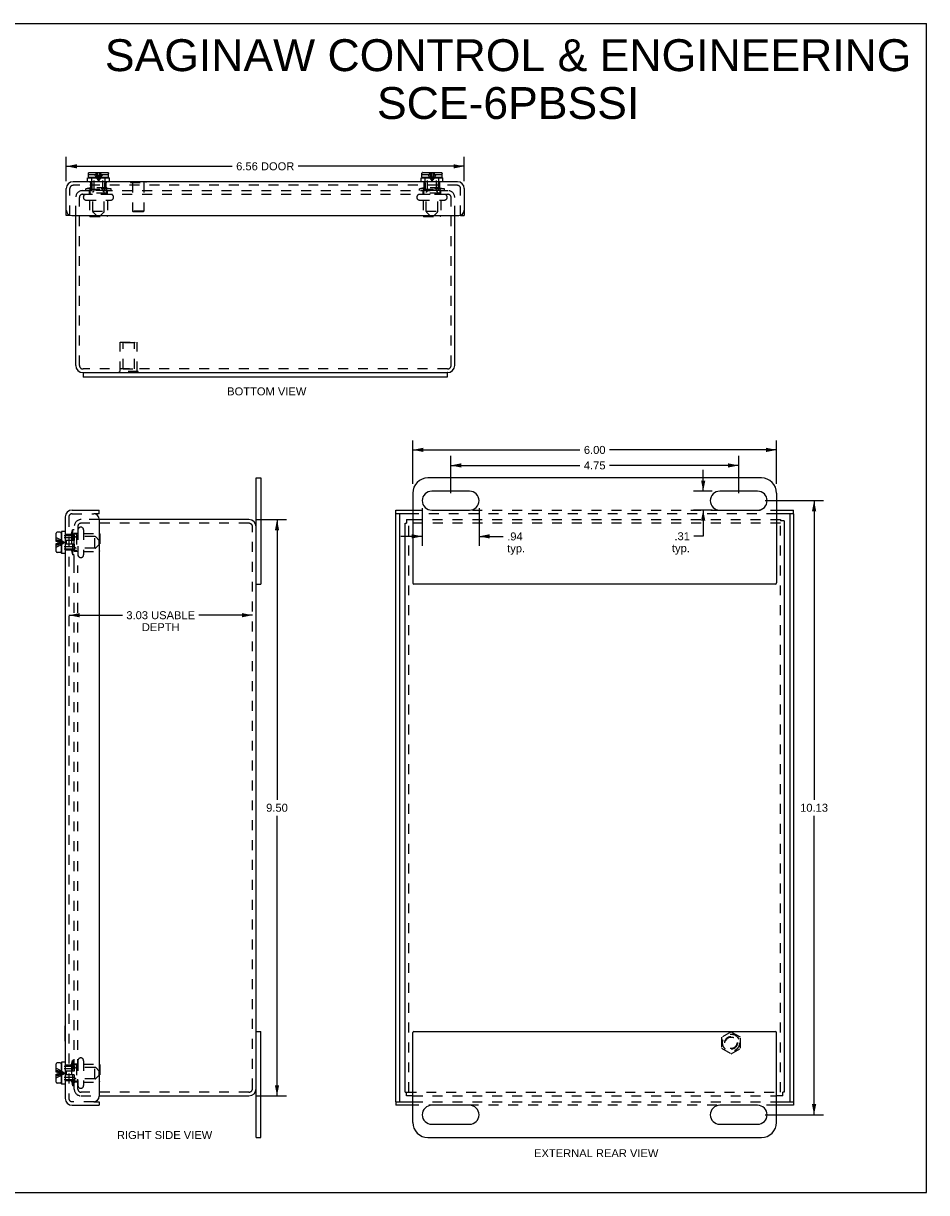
# Model space of a CAD drawing. Header units: inches. Extents: x 0 to 29.8, y 0 to 19.3.
# Tile 3 of 3: x 14.9 to 29.8, y 0 to 19.3. Entities that reach past the tile are written whole.
import ezdxf

# ---------------------------------------------------------------- set-up
doc = ezdxf.new("R2010")
doc.units = ezdxf.units.IN
doc.header["$LTSCALE"] = 1.638496
doc.header["$MEASUREMENT"] = 0
doc.linetypes.add('HIDDEN', pattern=[0.2, 0.1, -0.1])
doc.layers.get('0').update_dxf_attribs({"linetype": 'CONTINUOUS'})
for name, color, linetype in [('DEFAULT_2', 8, 'HIDDEN'), ('DIMENSIONS', 7, 'CONTINUOUS'), ('DOOR_ASSEMBLY', 7, 'CONTINUOUS')]:
    doc.layers.add(name, color=color, linetype=linetype)
doc.styles.get("Standard").update_dxf_attribs({"font": 'arial.ttf'})
doc.dimstyles.new('DIMSTYLE_2', dxfattribs={"dimtxt": 0.13143, "dimasz": 0.17524, "dimexe": 0.09, "dimexo": 0.07, "dimgap": 0.0375, "dimtad": 0, "dimtih": 1, "dimtoh": 1, "dimzin": 4, "dimdsep": 46, "dimtxsty": 'Standard', "dimblk": '_FILLED', "dimblk1": '_FILLED', "dimblk2": '_FILLED', "dimcen": 0.09, "dimazin": 1, "dimtfac": 1, "dimtdec": 3, "dimtofl": 0, "dimtmove": 0, "dimatfit": 3, "dimldrblk": '_FILLED', "dimfxl": 0, "dimtolj": 1, "dimtzin": 4, "dimarcsym": 0})

# ---------------------------------------------------------------- blocks, each defined once
blk = doc.blocks.new('_FILLED')
at = {"color": 0, "linetype": 'ByBlock'}
blk.add_solid([(0, 0), (-1, 0.2), (-1, -0.2)], dxfattribs=at)
blk = doc.blocks.new('*D3')
at = {"layer": 'DIMENSIONS', "color": 2, "linetype": 'Continuous'}
for p, q in [((15.603, 16.677), (15.603, 17.078)), ((22.165, 16.677), (22.165, 17.078)), ((15.603, 16.92), (18.339, 16.92)), ((22.165, 16.92), (19.429, 16.92))]:
    blk.add_line(p, q, dxfattribs=at)
at = {"layer": 'DIMENSIONS', "color": 2, "linetype": 'Continuous', "xscale": 0.1752402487, "yscale": 0.1752402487, "zscale": 0.1752402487, "rotation": 180}
blk.add_blockref('_FILLED', (15.603, 16.92), dxfattribs=at)
at = {"layer": 'DIMENSIONS', "color": 2, "linetype": 'Continuous', "xscale": 0.1752402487, "yscale": 0.1752402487, "zscale": 0.1752402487}
blk.add_blockref('_FILLED', (22.165, 16.92), dxfattribs=at)
at = {"layer": 'DIMENSIONS', "color": 2, "linetype": 'Continuous', "insert": (18.884, 16.986), "char_height": 0.1314, "width": 0.95812, "attachment_point": 2, "line_spacing_factor": 0.9}
blk.add_mtext('6.56 DOOR', dxfattribs=at)
blk = doc.blocks.new('*D4')
at = {"layer": 'DIMENSIONS', "color": 2, "linetype": 'Continuous'}
for p, q in [((21.317, 11.687), (21.317, 12.402)), ((27.317, 11.687), (27.317, 12.402)), ((21.317, 12.245), (24.072, 12.245)), ((27.317, 12.245), (24.561, 12.245))]:
    blk.add_line(p, q, dxfattribs=at)
at = {"layer": 'DIMENSIONS', "color": 2, "linetype": 'Continuous', "xscale": 0.1752402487, "yscale": 0.1752402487, "zscale": 0.1752402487, "rotation": 180}
blk.add_blockref('_FILLED', (21.317, 12.245), dxfattribs=at)
at = {"layer": 'DIMENSIONS', "color": 2, "linetype": 'Continuous', "xscale": 0.1752402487, "yscale": 0.1752402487, "zscale": 0.1752402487}
blk.add_blockref('_FILLED', (27.317, 12.245), dxfattribs=at)
at = {"layer": 'DIMENSIONS', "color": 2, "linetype": 'Continuous', "insert": (24.317, 12.31), "char_height": 0.1314, "width": 0.35716, "attachment_point": 2, "line_spacing_factor": 0.9}
blk.add_mtext('6.00', dxfattribs=at)
blk = doc.blocks.new('*D5')
at = {"layer": 'DIMENSIONS', "color": 2, "linetype": 'Continuous'}
for p, q in [((21.473, 11.285), (21.473, 10.661)), ((22.41, 11.285), (22.41, 10.661)), ((21.473, 10.819), (21.122, 10.819)), ((22.41, 10.819), (22.809, 10.819))]:
    blk.add_line(p, q, dxfattribs=at)
at = {"layer": 'DIMENSIONS', "color": 2, "linetype": 'Continuous', "xscale": 0.1752402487, "yscale": 0.1752402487, "zscale": 0.1752402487}
blk.add_blockref('_FILLED', (21.473, 10.819), dxfattribs=at)
at = {"layer": 'DIMENSIONS', "color": 2, "linetype": 'Continuous', "xscale": 0.1752402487, "yscale": 0.1752402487, "zscale": 0.1752402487, "rotation": 180}
blk.add_blockref('_FILLED', (22.41, 10.819), dxfattribs=at)
at = {"layer": 'DIMENSIONS', "color": 2, "linetype": 'Continuous', "insert": (22.874, 10.884), "char_height": 0.1314, "width": 0.2956, "attachment_point": 1, "line_spacing_factor": 0.9}
blk.add_mtext('.94\\Ptyp.', dxfattribs=at)
blk = doc.blocks.new('*D6')
at = {"layer": 'DIMENSIONS', "color": 2, "linetype": 'Continuous'}
for p, q in [((26.106, 11.564), (26.106, 11.915)), ((26.256, 11.564), (25.948, 11.564)), ((26.256, 11.252), (25.948, 11.252)), ((26.106, 11.252), (26.106, 10.821)), ((26.106, 10.821), (25.952, 10.821))]:
    blk.add_line(p, q, dxfattribs=at)
at = {"layer": 'DIMENSIONS', "color": 2, "linetype": 'Continuous', "xscale": 0.1752402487, "yscale": 0.1752402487, "zscale": 0.1752402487}
for p, rotation in [((26.106, 11.564), 270), ((26.106, 11.252), 90)]:
    blk.add_blockref('_FILLED', p, dxfattribs=dict(at, rotation=rotation))
at = {"layer": 'DIMENSIONS', "color": 2, "linetype": 'Continuous', "insert": (25.887, 10.887), "char_height": 0.1314, "width": 0.2956, "attachment_point": 3, "line_spacing_factor": 0.9}
blk.add_mtext('.31\\Ptyp.', dxfattribs=at)
blk = doc.blocks.new('*D7')
at = {"layer": 'DIMENSIONS', "color": 2, "linetype": 'Continuous'}
for p, q in [((18.737, 11.095), (19.236, 11.095)), ((19.078, 11.095), (19.078, 6.477)), ((19.078, 1.595), (19.078, 6.214)), ((18.737, 1.595), (19.236, 1.595))]:
    blk.add_line(p, q, dxfattribs=at)
at = {"layer": 'DIMENSIONS', "color": 2, "linetype": 'Continuous', "xscale": 0.1752402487, "yscale": 0.1752402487, "zscale": 0.1752402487}
for p, rotation in [((19.078, 11.095), 90), ((19.078, 1.595), 270)]:
    blk.add_blockref('_FILLED', p, dxfattribs=dict(at, rotation=rotation))
at = {"layer": 'DIMENSIONS', "color": 2, "linetype": 'Continuous', "insert": (19.078, 6.411), "char_height": 0.1314, "width": 0.35716, "attachment_point": 2, "line_spacing_factor": 0.9}
blk.add_mtext('9.50', dxfattribs=at)
blk = doc.blocks.new('*D9')
at = {"layer": 'DIMENSIONS', "color": 2, "linetype": 'Continuous'}
for p, q in [((15.646, 9.519), (16.529, 9.519)), ((18.674, 9.519), (17.791, 9.519))]:
    blk.add_line(p, q, dxfattribs=at)
at = {"layer": 'DIMENSIONS', "color": 2, "linetype": 'Continuous', "xscale": 0.1752402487, "yscale": 0.1752402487, "zscale": 0.1752402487, "rotation": 180}
blk.add_blockref('_FILLED', (15.646, 9.519), dxfattribs=at)
at = {"layer": 'DIMENSIONS', "color": 2, "linetype": 'Continuous', "xscale": 0.1752402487, "yscale": 0.1752402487, "zscale": 0.1752402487}
blk.add_blockref('_FILLED', (18.674, 9.519), dxfattribs=at)
at = {"layer": 'DIMENSIONS', "color": 2, "linetype": 'Continuous', "insert": (17.16, 9.585), "char_height": 0.13143, "width": 1.13108, "attachment_point": 2, "line_spacing_factor": 0.9}
blk.add_mtext('3.03 USABLE\\PDEPTH', dxfattribs=at)
blk = doc.blocks.new('*D11')
at = {"layer": 'DIMENSIONS', "color": 2, "linetype": 'Continuous'}
for p, q in [((27.127, 11.408), (28.093, 11.408)), ((27.935, 11.408), (27.935, 6.477)), ((27.935, 1.283), (27.935, 6.214)), ((27.127, 1.283), (28.093, 1.283))]:
    blk.add_line(p, q, dxfattribs=at)
at = {"layer": 'DIMENSIONS', "color": 2, "linetype": 'Continuous', "xscale": 0.1752402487, "yscale": 0.1752402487, "zscale": 0.1752402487}
for p, rotation in [((27.935, 11.408), 90), ((27.935, 1.283), 270)]:
    blk.add_blockref('_FILLED', p, dxfattribs=dict(at, rotation=rotation))
at = {"layer": 'DIMENSIONS', "color": 2, "linetype": 'Continuous', "insert": (27.935, 6.411), "char_height": 0.1314, "width": 0.45927, "attachment_point": 2, "line_spacing_factor": 0.9}
blk.add_mtext('10.13', dxfattribs=at)
blk = doc.blocks.new('*D12')
at = {"layer": 'DIMENSIONS', "color": 2, "linetype": 'Continuous'}
for p, q in [((21.942, 11.531), (21.942, 12.147)), ((26.692, 11.531), (26.692, 12.147)), ((21.942, 11.989), (24.072, 11.989)), ((26.692, 11.989), (24.561, 11.989))]:
    blk.add_line(p, q, dxfattribs=at)
at = {"layer": 'DIMENSIONS', "color": 2, "linetype": 'Continuous', "xscale": 0.1752402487, "yscale": 0.1752402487, "zscale": 0.1752402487, "rotation": 180}
blk.add_blockref('_FILLED', (21.942, 11.989), dxfattribs=at)
at = {"layer": 'DIMENSIONS', "color": 2, "linetype": 'Continuous', "xscale": 0.1752402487, "yscale": 0.1752402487, "zscale": 0.1752402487}
blk.add_blockref('_FILLED', (26.692, 11.989), dxfattribs=at)
at = {"layer": 'DIMENSIONS', "color": 2, "linetype": 'Continuous', "insert": (24.317, 12.055), "char_height": 0.1314, "width": 0.35716, "attachment_point": 2, "line_spacing_factor": 0.9}
blk.add_mtext('4.75', dxfattribs=at)

msp = doc.modelspace()

# ---------------------------------------------------------------- linework, layer by layer
at = {"color": 7, "linetype": 'Continuous'}
for p, q in [((0, 19.2764), (29.7908, 19.2764)), ((29.7908, 0), (29.7908, 19.2764)), ((15.884, 13.5186), (15.884, 13.4436)), ((15.884, 13.5186), (21.884, 13.5186)), ((21.884, 13.5186), (21.884, 13.4436)), ((18.734, 10.9754), (18.734, 11.7829)), ((18.734, 11.7829), (18.809, 11.7829)), ((21.1916, 11.0354), (21.2136, 11.0354)), ((21.2136, 11.0954), (21.2136, 11.0354)), ((27.3816, 11.0954), (27.3816, 11.0734)), ((27.4416, 11.0734), (27.3816, 11.0734)), ((18.734, 10.0329), (18.809, 10.0329)), ((18.734, 2.6579), (18.809, 2.6579)), ((18.734, 0.9079), (18.734, 1.7154)), ((21.1916, 1.6554), (21.2136, 1.6554)), ((21.2136, 1.5954), (21.2136, 1.6554)), ((27.4416, 1.6554), (27.4196, 1.6554)), ((27.4196, 1.5954), (27.4196, 1.6554)), ((18.734, 0.9079), (18.809, 0.9079)), ((0, 0), (29.7908, 0))]:
    msp.add_line(p, q, dxfattribs=at)
at = {"color": 3, "linetype": 'Continuous'}
for p, q in [((15.759, 13.6386), (15.759, 16.1066)), ((22.009, 13.6386), (22.009, 16.1066)), ((15.884, 13.5186), (15.879, 13.5186)), ((21.889, 13.5186), (21.884, 13.5186)), ((21.884, 13.4436), (15.884, 13.4436)), ((18.809, 11.7829), (18.809, 10.0329)), ((27.0666, 11.7829), (21.5666, 11.7829)), ((21.3166, 11.5329), (21.3166, 10.0529)), ((22.2541, 11.5642), (21.6291, 11.5642)), ((27.0041, 11.5642), (26.3791, 11.5642)), ((27.3166, 11.5329), (27.3166, 10.0529)), ((21.6291, 11.2517), (22.2541, 11.2517)), ((26.3791, 11.2517), (27.0041, 11.2517)), ((18.614, 11.0954), (16.146, 11.0954)), ((21.1916, 1.6554), (21.1916, 11.0354)), ((21.2136, 11.0954), (21.3166, 11.0954)), ((27.3166, 11.0954), (27.3816, 11.0954)), ((27.4416, 11.0734), (27.4416, 1.6554)), ((18.734, 1.7154), (18.734, 10.9754)), ((27.2966, 10.0329), (21.3366, 10.0329)), ((18.809, 0.9079), (18.809, 2.6579)), ((21.3166, 1.1579), (21.3166, 2.6379)), ((21.3366, 2.6579), (27.2966, 2.6579)), ((27.3166, 1.1579), (27.3166, 2.6379)), ((16.146, 1.5954), (18.614, 1.5954)), ((21.3166, 1.5954), (21.2136, 1.5954)), ((27.4196, 1.5954), (27.3166, 1.5954)), ((22.2541, 1.4392), (21.6291, 1.4392)), ((27.0041, 1.4392), (26.3791, 1.4392)), ((21.6291, 1.1267), (22.2541, 1.1267)), ((26.3791, 1.1267), (27.0041, 1.1267)), ((21.5666, 0.9079), (27.0666, 0.9079))]:
    msp.add_line(p, q, dxfattribs=at)
for centre, radius, start, end in [((15.879, 13.6386), 0.12, 180, 270), ((21.889, 13.6386), 0.12, 270, 360), ((21.5666, 11.5329), 0.25, 90, 180), ((27.0666, 11.5329), 0.25, 0, 90), ((21.6291, 11.4079), 0.1562, 90, 270), ((22.2541, 11.4079), 0.1562, 270, 90), ((26.3791, 11.4079), 0.1562, 90, 270), ((27.0041, 11.4079), 0.1562, 270, 90), ((18.614, 10.9754), 0.12, 0, 90), ((21.3366, 10.0529), 0.02, 180, 270), ((27.2966, 10.0529), 0.02, 270, 360), ((21.3366, 2.6379), 0.02, 90, 180), ((27.2966, 2.6379), 0.02, 0, 90), ((18.614, 1.7154), 0.12, 270, 360), ((21.6291, 1.2829), 0.1562, 90, 270), ((22.2541, 1.2829), 0.1562, 270, 90), ((26.3791, 1.2829), 0.1562, 90, 270), ((27.0041, 1.2829), 0.1562, 270, 90), ((21.5666, 1.1579), 0.25, 180, 270), ((27.0666, 1.1579), 0.25, 270, 360)]:
    msp.add_arc(centre, radius, start, end, dxfattribs=at)
at = {"layer": 'DEFAULT_2', "color": 8, "linetype": 'HIDDEN'}
for p, q in [((15.759, 16.1066), (15.759, 16.4066)), ((15.819, 13.6386), (15.819, 16.4066)), ((15.871, 16.5186), (21.897, 16.5186)), ((15.871, 16.4586), (21.897, 16.4586)), ((15.884, 16.4114), (15.884, 16.4094)), ((15.999, 16.5641), (15.9265, 16.5486)), ((15.9265, 16.5186), (15.9265, 16.5486)), ((16.3415, 16.5486), (15.9265, 16.5486)), ((16.3377, 16.4576), (15.9302, 16.4576)), ((15.986, 16.4576), (15.986, 16.5086)), ((15.999, 16.4836), (15.999, 16.5641)), ((16.269, 16.5641), (15.999, 16.5641)), ((16.264, 16.4786), (16.004, 16.4786)), ((16.039, 16.1786), (16.039, 16.4786)), ((16.229, 16.1786), (16.229, 16.4786)), ((16.269, 16.4836), (16.269, 16.5641)), ((16.269, 16.5641), (16.3415, 16.5486)), ((16.282, 16.4576), (16.282, 16.5086)), ((16.3415, 16.5186), (16.3415, 16.5486)), ((16.384, 16.4114), (16.384, 16.4094)), ((21.384, 16.4114), (21.384, 16.4094)), ((21.499, 16.5641), (21.4265, 16.5486)), ((21.8415, 16.5486), (21.4265, 16.5486)), ((21.4265, 16.5186), (21.4265, 16.5486)), ((21.8377, 16.4576), (21.4302, 16.4576)), ((21.486, 16.4576), (21.486, 16.5086)), ((21.769, 16.5641), (21.499, 16.5641)), ((21.499, 16.4836), (21.499, 16.5641)), ((21.764, 16.4786), (21.504, 16.4786)), ((21.539, 16.1786), (21.539, 16.4786)), ((21.729, 16.1786), (21.729, 16.4786)), ((21.769, 16.5641), (21.8415, 16.5486)), ((21.769, 16.4836), (21.769, 16.5641)), ((21.782, 16.4576), (21.782, 16.5086)), ((21.8415, 16.5186), (21.8415, 16.5486)), ((21.884, 16.4114), (21.884, 16.4094)), ((21.949, 13.6386), (21.949, 16.4066)), ((22.009, 16.1066), (22.009, 16.4066)), ((15.9302, 16.3631), (16.3377, 16.3631)), ((15.986, 16.3631), (15.986, 16.1051)), ((16.282, 16.3631), (16.282, 16.1051)), ((21.4302, 16.3631), (21.8377, 16.3631)), ((21.486, 16.3631), (21.486, 16.1051)), ((21.782, 16.3631), (21.782, 16.1051)), ((15.996, 16.0951), (16.272, 16.0951)), ((16.039, 16.1786), (16.229, 16.1786)), ((21.496, 16.0951), (21.772, 16.0951)), ((21.539, 16.1786), (21.729, 16.1786)), ((16.494, 13.5392), (16.494, 14.0182)), ((16.494, 14.0182), (16.774, 14.0182)), ((16.539, 14.0082), (16.529, 14.0182)), ((16.539, 13.5807), (16.539, 14.0082)), ((16.729, 14.0082), (16.539, 14.0082)), ((16.729, 14.0082), (16.739, 14.0182)), ((16.729, 13.5807), (16.729, 14.0082)), ((16.774, 13.5392), (16.774, 14.0182)), ((21.889, 13.5786), (15.879, 13.5786)), ((16.478, 13.5182), (16.478, 13.5392)), ((16.79, 13.5392), (16.478, 13.5392)), ((16.79, 13.5182), (16.478, 13.5182)), ((16.539, 13.5807), (16.729, 13.5807)), ((16.634, 13.5182), (16.634, 13.5392)), ((16.79, 13.5182), (16.79, 13.5392)), ((16.146, 11.0954), (15.846, 11.0954)), ((18.614, 11.0354), (15.846, 11.0354)), ((27.3816, 11.0354), (21.2136, 11.0354)), ((21.2516, 1.6554), (21.2516, 11.0354)), ((21.3166, 11.0954), (27.3166, 11.0954)), ((27.3816, 1.6554), (27.3816, 11.0734)), ((15.6885, 10.8554), (15.704, 10.9279)), ((15.6885, 10.8554), (15.6885, 10.5854)), ((15.769, 10.8554), (15.6885, 10.8554)), ((15.704, 10.9279), (15.704, 10.5129)), ((15.734, 10.9279), (15.704, 10.9279)), ((15.734, 10.3393), (15.734, 10.9834)), ((15.795, 10.8684), (15.744, 10.8684)), ((15.774, 10.8504), (15.774, 10.5904)), ((16.074, 10.8154), (15.774, 10.8154)), ((15.794, 10.9834), (15.794, 10.3393)), ((15.795, 10.9242), (15.795, 10.5167)), ((15.8413, 10.9704), (15.8433, 10.9704)), ((15.8895, 10.9242), (15.8895, 10.5167)), ((15.8895, 10.8684), (16.1475, 10.8684)), ((16.074, 10.6254), (16.074, 10.8154)), ((16.1575, 10.8584), (16.1575, 10.5824)), ((18.674, 1.7154), (18.674, 10.9754)), ((16.074, 10.6254), (15.774, 10.6254)), ((15.6885, 10.5854), (15.704, 10.5129)), ((15.769, 10.5854), (15.6885, 10.5854)), ((15.734, 10.5129), (15.704, 10.5129)), ((15.795, 10.5724), (15.744, 10.5724)), ((15.8413, 10.4704), (15.8433, 10.4704)), ((15.8895, 10.5724), (16.1475, 10.5724)), ((15.734, 2.3517), (15.734, 10.3392)), ((15.794, 2.3517), (15.794, 10.3392)), ((26.5666, 2.6505), (26.4106, 2.5605)), ((26.4106, 2.5605), (26.4106, 2.3803)), ((26.7226, 2.5605), (26.5666, 2.6505)), ((26.7226, 2.3803), (26.7226, 2.5605)), ((15.734, 1.7074), (15.734, 2.3515)), ((15.794, 1.7074), (15.794, 2.3517)), ((26.4106, 2.3803), (26.5666, 2.2903)), ((26.5666, 2.2903), (26.7226, 2.3803)), ((15.6885, 2.1054), (15.704, 2.1779)), ((15.734, 2.1779), (15.704, 2.1779)), ((15.704, 2.1779), (15.704, 1.7629)), ((15.795, 2.1742), (15.795, 1.7667)), ((15.8413, 2.2204), (15.8433, 2.2204)), ((15.8895, 2.1742), (15.8895, 1.7667)), ((15.769, 2.1054), (15.6885, 2.1054)), ((15.6885, 2.1054), (15.6885, 1.8354)), ((15.795, 2.1184), (15.744, 2.1184)), ((15.774, 2.1004), (15.774, 1.8404)), ((16.074, 2.0654), (15.774, 2.0654)), ((15.8895, 2.1184), (16.1475, 2.1184)), ((16.074, 1.8754), (16.074, 2.0654)), ((16.1575, 2.1084), (16.1575, 1.8324)), ((15.769, 1.8354), (15.6885, 1.8354)), ((15.6885, 1.8354), (15.704, 1.7629)), ((15.734, 1.7629), (15.704, 1.7629)), ((15.795, 1.8224), (15.744, 1.8224)), ((16.074, 1.8754), (15.774, 1.8754)), ((15.8895, 1.8224), (16.1475, 1.8224)), ((15.8413, 1.7204), (15.8433, 1.7204)), ((18.614, 1.6554), (15.846, 1.6554)), ((15.846, 1.5954), (16.146, 1.5954)), ((21.2136, 1.6554), (27.4196, 1.6554)), ((21.3166, 1.5954), (27.3166, 1.5954))]:
    msp.add_line(p, q, dxfattribs=at)
for radius in [0.1421, 0.14, 0.105, 0.095]:
    msp.add_circle((26.5666, 2.4704), radius, dxfattribs=at)
for centre, radius, start, end in [((15.871, 16.4066), 0.112, 90, 180), ((15.871, 16.4066), 0.052, 90, 180), ((15.9302, 16.4114), 0.0462, 90, 180), ((15.9302, 16.4094), 0.0462, 180, 270), ((15.976, 16.5086), 0.01, 0, 90), ((16.004, 16.4836), 0.005, 180, 270), ((16.264, 16.4836), 0.005, 270, 360), ((16.292, 16.5086), 0.01, 90, 180), ((16.3377, 16.4114), 0.0462, 0, 90), ((16.3377, 16.4094), 0.0462, 270, 360), ((21.4302, 16.4114), 0.0462, 90, 180), ((21.4302, 16.4094), 0.0462, 180, 270), ((21.476, 16.5086), 0.01, 0, 90), ((21.504, 16.4836), 0.005, 180, 270), ((21.764, 16.4836), 0.005, 270, 360), ((21.792, 16.5086), 0.01, 90, 180), ((21.8377, 16.4114), 0.0462, 0, 90), ((21.8377, 16.4094), 0.0462, 270, 360), ((21.897, 16.4066), 0.112, 0, 90), ((21.897, 16.4066), 0.052, 0, 90), ((15.996, 16.1051), 0.01, 180, 270), ((16.272, 16.1051), 0.01, 270, 360), ((21.496, 16.1051), 0.01, 180, 270), ((21.772, 16.1051), 0.01, 270, 360), ((15.879, 13.6386), 0.06, 180, 270), ((21.889, 13.6386), 0.06, 270, 360), ((15.846, 10.9834), 0.112, 90, 180), ((15.846, 10.9834), 0.052, 90, 180), ((18.614, 10.9754), 0.06, 0, 90), ((15.744, 10.8784), 0.01, 180.00001, 270), ((15.769, 10.8504), 0.005, 359.99995, 90), ((15.8413, 10.9242), 0.0462, 90, 180), ((15.8433, 10.9242), 0.0462, 0, 90), ((16.1475, 10.8584), 0.01, 0, 90), ((15.744, 10.5624), 0.01, 90, 179.99999), ((15.769, 10.5904), 0.005, 270, 0.00005), ((15.8413, 10.5167), 0.0462, 180, 270), ((15.8433, 10.5167), 0.0462, 270, 360), ((16.1475, 10.5824), 0.01, 270, 360), ((15.744, 2.1284), 0.01, 180.00001, 270), ((15.8413, 2.1742), 0.0462, 90, 180), ((15.8433, 2.1742), 0.0462, 0, 90), ((15.769, 2.1004), 0.005, 359.99995, 90), ((16.1475, 2.1084), 0.01, 0, 90), ((15.744, 1.8124), 0.01, 90, 179.99999), ((15.769, 1.8404), 0.005, 270, 0.00005), ((15.8413, 1.7667), 0.0462, 180, 270), ((15.8433, 1.7667), 0.0462, 270, 360), ((16.1475, 1.8324), 0.01, 270, 360), ((15.846, 1.7074), 0.112, 180, 270), ((15.846, 1.7074), 0.052, 180, 270), ((18.614, 1.7154), 0.06, 270, 360)]:
    msp.add_arc(centre, radius, start, end, dxfattribs=at)
at = {"layer": 'DOOR_ASSEMBLY', "color": 7, "linetype": 'Continuous'}
for p, q in [((15.967, 16.7491), (15.967, 16.7841)), ((15.967, 16.7841), (15.9678, 16.7841)), ((15.9678, 16.8021), (15.9679, 16.8036)), ((15.9678, 16.7841), (15.9678, 16.8021)), ((15.9814, 16.817), (15.9829, 16.8171)), ((15.9829, 16.8171), (16.2851, 16.8171)), ((16.2851, 16.8171), (16.2866, 16.817)), ((16.3002, 16.7841), (16.3002, 16.8021)), ((16.3002, 16.7841), (16.301, 16.7841)), ((16.301, 16.7491), (16.301, 16.7841)), ((21.467, 16.7841), (21.4678, 16.7841)), ((21.467, 16.7491), (21.467, 16.7841)), ((21.4678, 16.8021), (21.4679, 16.8036)), ((21.4678, 16.7841), (21.4678, 16.8021)), ((21.4814, 16.817), (21.4829, 16.8171)), ((21.4829, 16.8171), (21.7851, 16.8171)), ((21.7851, 16.8171), (21.7866, 16.817)), ((21.8002, 16.7841), (21.8002, 16.8021)), ((21.8002, 16.7841), (21.801, 16.7841)), ((21.801, 16.7491), (21.801, 16.7841)), ((15.953, 16.6666), (15.953, 16.7291)), ((15.953, 16.7291), (16.315, 16.7291)), ((16.286, 16.7341), (15.982, 16.7341)), ((16.061, 16.7291), (16.061, 16.7341)), ((16.207, 16.7291), (16.207, 16.7341)), ((16.315, 16.6666), (16.315, 16.7291)), ((16.6597, 16.6706), (16.6597, 16.6666)), ((16.6597, 16.6706), (16.9157, 16.6706)), ((16.9157, 16.6706), (16.9157, 16.6666)), ((21.453, 16.7291), (21.815, 16.7291)), ((21.453, 16.6666), (21.453, 16.7291)), ((21.786, 16.7341), (21.482, 16.7341)), ((21.561, 16.7291), (21.561, 16.7341)), ((21.707, 16.7291), (21.707, 16.7341)), ((21.815, 16.6666), (21.815, 16.7291)), ((15.6627, 16.1066), (15.6027, 16.1066)), ((15.6627, 16.1118), (15.6627, 16.1066)), ((22.1052, 16.1066), (22.1052, 16.1118)), ((22.1052, 16.1066), (22.1652, 16.1066)), ((16.146, 11.1917), (16.056, 11.1917)), ((16.146, 11.1917), (16.146, 11.2517)), ((21.0354, 11.1917), (21.0354, 11.2517)), ((21.3166, 11.1917), (21.0354, 11.1917)), ((21.0954, 11.1917), (21.0954, 1.4992)), ((27.5979, 11.1917), (27.3166, 11.1917)), ((27.5379, 1.4992), (27.5379, 11.1917)), ((27.5979, 11.1917), (27.5979, 11.2517)), ((15.4355, 10.7369), (15.4355, 10.8724)), ((15.5035, 10.8874), (15.4505, 10.8874)), ((15.5185, 10.8724), (15.5185, 10.5684)), ((15.5235, 10.9014), (15.5235, 10.5394)), ((15.586, 10.9014), (15.5235, 10.9014)), ((15.4685, 10.7369), (15.4355, 10.7369)), ((15.4355, 10.5684), (15.4355, 10.7039)), ((15.4355, 10.7039), (15.4685, 10.7039)), ((15.4685, 10.7039), (15.4685, 10.7369)), ((15.5235, 10.7934), (15.5185, 10.7934)), ((15.5235, 10.6474), (15.5185, 10.6474)), ((15.5035, 10.5534), (15.4505, 10.5534)), ((15.586, 10.5394), (15.5235, 10.5394)), ((15.582, 2.7522), (15.586, 2.7522)), ((15.582, 2.4962), (15.582, 2.7522)), ((15.582, 2.4962), (15.586, 2.4962)), ((15.4355, 1.9869), (15.4355, 2.1224)), ((15.5035, 2.1374), (15.4505, 2.1374)), ((15.5185, 2.1224), (15.5185, 1.8184)), ((15.586, 2.1514), (15.5235, 2.1514)), ((15.5235, 2.1514), (15.5235, 1.7894)), ((15.4685, 1.9869), (15.4355, 1.9869)), ((15.4355, 1.9539), (15.4685, 1.9539)), ((15.4355, 1.8184), (15.4355, 1.9539)), ((15.4685, 1.9539), (15.4685, 1.9869)), ((15.5235, 2.0434), (15.5185, 2.0434)), ((15.5035, 1.8034), (15.4505, 1.8034)), ((15.5235, 1.8974), (15.5185, 1.8974)), ((15.586, 1.7894), (15.5235, 1.7894)), ((16.056, 1.4992), (16.146, 1.4992)), ((16.146, 1.4992), (16.146, 1.4392)), ((21.0354, 1.4992), (21.3166, 1.4992)), ((21.0354, 1.4992), (21.0354, 1.4392)), ((27.3166, 1.4992), (27.5979, 1.4992)), ((27.5979, 1.4992), (27.5979, 1.4392))]:
    msp.add_line(p, q, dxfattribs=at)
at = {"layer": 'DOOR_ASSEMBLY', "color": 8, "linetype": 'HIDDEN'}
for p, q in [((15.9678, 16.7841), (16.1014, 16.7841)), ((15.9696, 16.8092), (15.9696, 16.8092)), ((15.9703, 16.8105), (15.9703, 16.8105)), ((15.9712, 16.8116), (15.9712, 16.8116)), ((15.9722, 16.8127), (15.9722, 16.8127)), ((15.9733, 16.8137), (15.9733, 16.8137)), ((15.9745, 16.8146), (15.9745, 16.8146)), ((15.9758, 16.8154), (15.9758, 16.8153)), ((15.9814, 16.817), (15.9799, 16.8168)), ((16.169, 16.7893), (16.1666, 16.7841)), ((16.1666, 16.7841), (16.3002, 16.7841)), ((16.2922, 16.8153), (16.2922, 16.8154)), ((16.2935, 16.8146), (16.2934, 16.8146)), ((16.2946, 16.8137), (16.2946, 16.8137)), ((16.2957, 16.8127), (16.2957, 16.8127)), ((16.2967, 16.8116), (16.2967, 16.8116)), ((16.2976, 16.8105), (16.2976, 16.8105)), ((16.2984, 16.8092), (16.2984, 16.8092)), ((16.3001, 16.8036), (16.2999, 16.805)), ((21.4678, 16.7841), (21.6014, 16.7841)), ((21.4696, 16.8092), (21.4696, 16.8092)), ((21.4703, 16.8105), (21.4703, 16.8105)), ((21.4712, 16.8116), (21.4712, 16.8116)), ((21.4722, 16.8127), (21.4722, 16.8127)), ((21.4733, 16.8137), (21.4733, 16.8137)), ((21.4745, 16.8146), (21.4745, 16.8146)), ((21.4758, 16.8154), (21.4758, 16.8153)), ((21.4814, 16.817), (21.4799, 16.8168)), ((21.669, 16.7893), (21.6666, 16.7841)), ((21.6666, 16.7841), (21.8002, 16.7841)), ((21.7922, 16.8153), (21.7922, 16.8154)), ((21.7935, 16.8146), (21.7934, 16.8146)), ((21.7946, 16.8137), (21.7946, 16.8137)), ((21.7957, 16.8127), (21.7957, 16.8127)), ((21.7967, 16.8116), (21.7967, 16.8116)), ((21.7976, 16.8105), (21.7976, 16.8105)), ((21.7984, 16.8092), (21.7984, 16.8092)), ((21.8001, 16.8036), (21.7999, 16.805)), ((22.0532, 16.6066), (15.7147, 16.6066)), ((16.004, 16.6491), (16.004, 16.6666)), ((16.004, 16.6491), (16.0282, 16.6491)), ((16.0075, 16.5416), (16.0075, 16.6491)), ((16.024, 16.6491), (16.024, 16.7291)), ((16.0282, 16.5191), (16.0282, 16.6491)), ((16.061, 16.5213), (16.061, 16.7291)), ((16.0884, 16.7486), (16.0989, 16.7311)), ((16.1796, 16.7486), (16.1691, 16.7311)), ((16.207, 16.5213), (16.207, 16.7291)), ((16.2398, 16.5191), (16.2398, 16.6491)), ((16.2398, 16.6491), (16.264, 16.6491)), ((16.244, 16.6491), (16.244, 16.7291)), ((16.2605, 16.5416), (16.2605, 16.6491)), ((16.264, 16.6491), (16.264, 16.6666)), ((16.6597, 16.6666), (16.6597, 16.6526)), ((16.6597, 16.6526), (16.9157, 16.6526)), ((16.6937, 16.6526), (16.6937, 16.1806)), ((16.8817, 16.6526), (16.8817, 16.1806)), ((16.9157, 16.6666), (16.9157, 16.6526)), ((21.504, 16.6491), (21.504, 16.6666)), ((21.504, 16.6491), (21.5282, 16.6491)), ((21.5075, 16.5416), (21.5075, 16.6491)), ((21.524, 16.6491), (21.524, 16.7291)), ((21.5282, 16.5191), (21.5282, 16.6491)), ((21.561, 16.5213), (21.561, 16.7291)), ((21.5884, 16.7486), (21.5989, 16.7311)), ((21.6796, 16.7486), (21.6691, 16.7311)), ((21.707, 16.5213), (21.707, 16.7291)), ((21.7398, 16.6491), (21.764, 16.6491)), ((21.7398, 16.5191), (21.7398, 16.6491)), ((21.744, 16.6491), (21.744, 16.7291)), ((21.7605, 16.5416), (21.7605, 16.6491)), ((21.764, 16.6491), (21.764, 16.6666)), ((15.6627, 16.1118), (15.6627, 16.5546)), ((15.9942, 16.5416), (16.0021, 16.5339)), ((15.9942, 16.5416), (16.2738, 16.5416)), ((16.0021, 16.5339), (16.0098, 16.5264)), ((16.0098, 16.5264), (16.0173, 16.5191)), ((16.2507, 16.5191), (16.0173, 16.5191)), ((16.04, 16.1743), (16.04, 16.4879)), ((16.0566, 16.5107), (16.0444, 16.4985)), ((16.2114, 16.5107), (16.2236, 16.4985)), ((16.228, 16.1743), (16.228, 16.4879)), ((16.2582, 16.5264), (16.2507, 16.5191)), ((16.2581, 16.5264), (16.2659, 16.5339)), ((16.2659, 16.5339), (16.2738, 16.5416)), ((21.4942, 16.5416), (21.7738, 16.5416)), ((21.5021, 16.5339), (21.4942, 16.5416)), ((21.5021, 16.5339), (21.5098, 16.5264)), ((21.5098, 16.5264), (21.5173, 16.5191)), ((21.7507, 16.5191), (21.5173, 16.5191)), ((21.54, 16.1743), (21.54, 16.4879)), ((21.5566, 16.5107), (21.5444, 16.4985)), ((21.7114, 16.5107), (21.7236, 16.4985)), ((21.728, 16.1743), (21.728, 16.4879)), ((21.7507, 16.5191), (21.7582, 16.5264)), ((21.7581, 16.5264), (21.7659, 16.5339)), ((21.7659, 16.5339), (21.7738, 16.5416)), ((22.1052, 16.1118), (22.1052, 16.5546)), ((16.101, 16.1071), (16.0444, 16.1637)), ((16.101, 16.1071), (16.167, 16.1071)), ((16.167, 16.1071), (16.2236, 16.1637)), ((16.7037, 16.1706), (16.6937, 16.1806)), ((16.8817, 16.1806), (16.6937, 16.1806)), ((16.8717, 16.1706), (16.7037, 16.1706)), ((16.8717, 16.1706), (16.8817, 16.1806)), ((21.601, 16.1071), (21.5444, 16.1637)), ((21.601, 16.1071), (21.667, 16.1071)), ((21.667, 16.1071), (21.7236, 16.1637)), ((15.698, 11.1917), (16.056, 11.1917)), ((21.3166, 11.2517), (27.3166, 11.2517)), ((27.3166, 11.1917), (21.3166, 11.1917)), ((15.646, 11.1397), (15.646, 1.5512)), ((15.7335, 10.8304), (15.5235, 10.8304)), ((15.711, 10.8504), (15.586, 10.8504)), ((15.711, 10.7504), (15.711, 10.8634)), ((15.7335, 10.8409), (15.711, 10.8634)), ((15.7335, 10.8409), (15.7335, 10.7504)), ((15.7419, 10.7978), (15.7542, 10.81)), ((16.0783, 10.8144), (15.7648, 10.8144)), ((16.1455, 10.7534), (16.0889, 10.81)), ((15.5041, 10.7298), (15.5215, 10.7277)), ((15.5041, 10.711), (15.5215, 10.7132)), ((15.7313, 10.7934), (15.5235, 10.7934)), ((15.7313, 10.6474), (15.5235, 10.6474)), ((15.7335, 10.6104), (15.5235, 10.6104)), ((15.6035, 10.7504), (15.6035, 10.6904)), ((15.7335, 10.7504), (15.6035, 10.7504)), ((15.7335, 10.6904), (15.6035, 10.6904)), ((15.711, 10.5774), (15.711, 10.6904)), ((15.7335, 10.6904), (15.7335, 10.5999)), ((15.7419, 10.643), (15.7542, 10.6308)), ((16.0783, 10.6264), (15.7648, 10.6264)), ((16.1455, 10.6874), (16.0889, 10.6308)), ((16.1455, 10.6874), (16.1455, 10.7534)), ((15.711, 10.5904), (15.586, 10.5904)), ((15.7335, 10.5999), (15.711, 10.5774)), ((15.5041, 1.9798), (15.5215, 1.9777)), ((15.5041, 1.961), (15.5215, 1.9632)), ((15.7335, 2.0804), (15.5235, 2.0804)), ((15.7313, 2.0434), (15.5235, 2.0434)), ((15.711, 2.1004), (15.586, 2.1004)), ((15.7335, 2.0004), (15.6035, 2.0004)), ((15.6035, 2.0004), (15.6035, 1.9404)), ((15.7335, 1.9404), (15.6035, 1.9404)), ((15.7335, 2.0909), (15.711, 2.1134)), ((15.711, 2.0004), (15.711, 2.1134)), ((15.711, 1.8274), (15.711, 1.9404)), ((15.7335, 2.0909), (15.7335, 2.0004)), ((15.7335, 1.9404), (15.7335, 1.8499)), ((15.7419, 2.0478), (15.7542, 2.06)), ((16.0783, 2.0644), (15.7648, 2.0644)), ((16.1455, 2.0034), (16.0889, 2.06)), ((16.1455, 1.9374), (16.0889, 1.8808)), ((16.1455, 1.9374), (16.1455, 2.0034)), ((15.7313, 1.8974), (15.5235, 1.8974)), ((15.7335, 1.8604), (15.5235, 1.8604)), ((15.711, 1.8404), (15.586, 1.8404)), ((15.7335, 1.8499), (15.711, 1.8274)), ((15.7419, 1.893), (15.7542, 1.8808)), ((16.0783, 1.8764), (15.7648, 1.8764)), ((16.056, 1.4992), (15.698, 1.4992)), ((21.3166, 1.4992), (27.3166, 1.4992)), ((27.3166, 1.4392), (21.3166, 1.4392))]:
    msp.add_line(p, q, dxfattribs=at)
at = {"layer": 'DOOR_ASSEMBLY', "color": 3, "linetype": 'Continuous'}
for p, q in [((22.0532, 16.6666), (15.7147, 16.6666)), ((15.6027, 16.1066), (15.6027, 16.5546)), ((22.1652, 16.5546), (22.1652, 16.1066)), ((15.6927, 16.1066), (22.0752, 16.1066)), ((15.698, 11.2517), (16.146, 11.2517)), ((21.0354, 11.2517), (21.3166, 11.2517)), ((21.0354, 1.4992), (21.0354, 11.1917)), ((27.3166, 11.2517), (27.5979, 11.2517)), ((27.5979, 11.1917), (27.5979, 1.4992)), ((15.586, 11.1397), (15.586, 1.5512)), ((16.146, 11.1017), (16.146, 1.5892)), ((15.698, 1.4392), (16.146, 1.4392)), ((21.3166, 1.4392), (21.0354, 1.4392)), ((27.5979, 1.4392), (27.3166, 1.4392))]:
    msp.add_line(p, q, dxfattribs=at)
at = {"layer": 'DOOR_ASSEMBLY', "color": 7, "linetype": 'Continuous'}
for points in [[(15.9679, 16.8036), (15.9681, 16.805), (15.9684, 16.8065), (15.9689, 16.8079), (15.9696, 16.8092), (15.9703, 16.8105), (15.9712, 16.8116), (15.9722, 16.8127), (15.9733, 16.8137), (15.9745, 16.8146), (15.9758, 16.8153), (15.9771, 16.816), (15.9785, 16.8165), (15.9799, 16.8168), (15.9814, 16.817)], [(16.2866, 16.817), (16.288, 16.8168), (16.2894, 16.8165), (16.2908, 16.816), (16.2922, 16.8154), (16.2934, 16.8146), (16.2946, 16.8137), (16.2957, 16.8127), (16.2967, 16.8116), (16.2976, 16.8105), (16.2984, 16.8092), (16.299, 16.8079), (16.2995, 16.8065), (16.2999, 16.805)], [(16.2999, 16.805), (16.3001, 16.8036), (16.3002, 16.8021)], [(21.4679, 16.8036), (21.4681, 16.805), (21.4684, 16.8065), (21.4689, 16.8079), (21.4696, 16.8092), (21.4703, 16.8105), (21.4712, 16.8116), (21.4722, 16.8127), (21.4733, 16.8137), (21.4745, 16.8146), (21.4758, 16.8153), (21.4771, 16.816), (21.4785, 16.8165), (21.4799, 16.8168), (21.4814, 16.817)], [(21.7866, 16.817), (21.788, 16.8168), (21.7894, 16.8165), (21.7908, 16.816), (21.7922, 16.8154), (21.7934, 16.8146), (21.7946, 16.8137), (21.7957, 16.8127), (21.7967, 16.8116), (21.7976, 16.8105), (21.7984, 16.8092), (21.799, 16.8079), (21.7995, 16.8065), (21.7999, 16.805)], [(21.7999, 16.805), (21.8001, 16.8036), (21.8002, 16.8021)]]:
    msp.add_lwpolyline(points, dxfattribs=at)
at = {"layer": 'DOOR_ASSEMBLY', "color": 8, "linetype": 'HIDDEN'}
for points in [[(16.0692, 16.7841), (16.0785, 16.7662), (16.0884, 16.7486)], [(16.1014, 16.7841), (16.099, 16.7893), (16.0966, 16.7946), (16.0942, 16.8), (16.0918, 16.8056), (16.0894, 16.8113), (16.087, 16.8171)], [(16.0959, 16.7841), (16.1014, 16.7662), (16.1072, 16.7486), (16.1134, 16.7311), (16.1199, 16.7139), (16.1267, 16.6969), (16.134, 16.6801)], [(16.1063, 16.8171), (16.11, 16.7934), (16.1141, 16.77), (16.1185, 16.747), (16.1233, 16.7243), (16.1285, 16.702), (16.134, 16.6801)], [(16.1175, 16.8171), (16.1197, 16.7934), (16.1221, 16.77), (16.1248, 16.747)], [(16.1616, 16.8171), (16.1579, 16.7934), (16.1539, 16.77), (16.1494, 16.747), (16.1446, 16.7243), (16.1395, 16.702), (16.134, 16.6801)], [(16.172, 16.7841), (16.1666, 16.7662), (16.1608, 16.7486), (16.1546, 16.7311), (16.1481, 16.7139), (16.1412, 16.6969), (16.134, 16.6801)], [(16.1505, 16.8171), (16.1483, 16.7934), (16.1458, 16.77), (16.1432, 16.747)], [(16.169, 16.7893), (16.1714, 16.7946), (16.1738, 16.8), (16.1762, 16.8056), (16.1786, 16.8113), (16.181, 16.8171)], [(16.1987, 16.7841), (16.1895, 16.7662), (16.1796, 16.7486)], [(21.5692, 16.7841), (21.5785, 16.7662), (21.5884, 16.7486)], [(21.6014, 16.7841), (21.599, 16.7893), (21.5966, 16.7946), (21.5942, 16.8), (21.5918, 16.8056), (21.5894, 16.8113), (21.587, 16.8171)], [(21.5959, 16.7841), (21.6014, 16.7662), (21.6072, 16.7486), (21.6134, 16.7311), (21.6199, 16.7139), (21.6267, 16.6969), (21.634, 16.6801)], [(21.6063, 16.8171), (21.61, 16.7934), (21.6141, 16.77), (21.6185, 16.747), (21.6233, 16.7243), (21.6285, 16.702), (21.634, 16.6801)], [(21.6175, 16.8171), (21.6197, 16.7934), (21.6221, 16.77), (21.6248, 16.747)], [(21.6616, 16.8171), (21.6579, 16.7934), (21.6539, 16.77), (21.6494, 16.747), (21.6446, 16.7243), (21.6395, 16.702), (21.634, 16.6801)], [(21.672, 16.7841), (21.6666, 16.7662), (21.6608, 16.7486), (21.6546, 16.7311), (21.6481, 16.7139), (21.6412, 16.6969), (21.634, 16.6801)], [(21.6505, 16.8171), (21.6483, 16.7934), (21.6458, 16.77), (21.6432, 16.747)], [(21.669, 16.7893), (21.6714, 16.7946), (21.6738, 16.8), (21.6762, 16.8056), (21.6786, 16.8113), (21.681, 16.8171)], [(21.6987, 16.7841), (21.6895, 16.7662), (21.6796, 16.7486)], [(16.0989, 16.7311), (16.11, 16.7139), (16.1217, 16.6969), (16.134, 16.6801)], [(16.1248, 16.747), (16.1276, 16.7243), (16.1307, 16.702), (16.134, 16.6801)], [(16.1432, 16.747), (16.1403, 16.7243), (16.1373, 16.702), (16.134, 16.6801)], [(16.1691, 16.7311), (16.158, 16.7139), (16.1463, 16.6969), (16.134, 16.6801)], [(21.5989, 16.7311), (21.61, 16.7139), (21.6217, 16.6969), (21.634, 16.6801)], [(21.6248, 16.747), (21.6276, 16.7243), (21.6307, 16.702), (21.634, 16.6801)], [(21.6432, 16.747), (21.6403, 16.7243), (21.6373, 16.702), (21.634, 16.6801)], [(21.6691, 16.7311), (21.658, 16.7139), (21.6463, 16.6969), (21.634, 16.6801)], [(15.4355, 10.8004), (15.4593, 10.7897), (15.4827, 10.7779), (15.5057, 10.7651)], [(15.4355, 10.7674), (15.4593, 10.7611), (15.4827, 10.7542), (15.5057, 10.7466), (15.5284, 10.7385), (15.5506, 10.7298), (15.5725, 10.7204)], [(15.4355, 10.7481), (15.4593, 10.7444), (15.4827, 10.7403), (15.5057, 10.7358), (15.5284, 10.7311), (15.5506, 10.7259), (15.5725, 10.7204)], [(15.4355, 10.6927), (15.4593, 10.6965), (15.4827, 10.7005), (15.5057, 10.705), (15.5284, 10.7098), (15.5506, 10.7149), (15.5725, 10.7204)], [(15.4355, 10.6734), (15.4593, 10.6797), (15.4827, 10.6866), (15.5057, 10.6942)], [(15.4355, 10.6404), (15.4593, 10.6512), (15.4827, 10.6629), (15.5057, 10.6758)], [(15.4685, 10.7338), (15.4864, 10.7318), (15.5041, 10.7298)], [(15.4685, 10.7071), (15.4864, 10.709), (15.5041, 10.711)], [(15.5057, 10.7651), (15.5284, 10.7512), (15.5506, 10.7363), (15.5725, 10.7204)], [(15.5057, 10.6758), (15.5284, 10.6896), (15.5506, 10.7045), (15.5725, 10.7204)], [(15.5057, 10.6942), (15.5284, 10.7023), (15.5506, 10.7111), (15.5725, 10.7204)], [(15.5215, 10.7277), (15.5388, 10.7254), (15.5558, 10.7229), (15.5725, 10.7204)], [(15.5215, 10.7132), (15.5388, 10.7155), (15.5558, 10.7179), (15.5725, 10.7204)], [(15.4355, 2.0504), (15.4593, 2.0397), (15.4827, 2.0279), (15.5057, 2.0151)], [(15.4355, 2.0174), (15.4593, 2.0111), (15.4827, 2.0042), (15.5057, 1.9966), (15.5284, 1.9885), (15.5506, 1.9798), (15.5725, 1.9704)], [(15.4355, 1.9981), (15.4593, 1.9944), (15.4827, 1.9903), (15.5057, 1.9858), (15.5284, 1.9811), (15.5506, 1.9759), (15.5725, 1.9704)], [(15.4355, 1.9234), (15.4593, 1.9297), (15.4827, 1.9366), (15.5057, 1.9442), (15.5284, 1.9523), (15.5506, 1.9611), (15.5725, 1.9704)], [(15.4355, 1.9427), (15.4593, 1.9465), (15.4827, 1.9505), (15.5057, 1.955), (15.5284, 1.9598), (15.5506, 1.9649), (15.5725, 1.9704)], [(15.4685, 1.9838), (15.4864, 1.9818), (15.5041, 1.9798)], [(15.4685, 1.9571), (15.4864, 1.959), (15.5041, 1.961)], [(15.5057, 2.0151), (15.5284, 2.0012), (15.5506, 1.9863), (15.5725, 1.9704)], [(15.5057, 1.9258), (15.5284, 1.9396), (15.5506, 1.9545), (15.5725, 1.9704)], [(15.5215, 1.9777), (15.5388, 1.9754), (15.5558, 1.9729), (15.5725, 1.9704)], [(15.5215, 1.9632), (15.5388, 1.9655), (15.5558, 1.9679), (15.5725, 1.9704)], [(15.4355, 1.8904), (15.4593, 1.9012), (15.4827, 1.9129), (15.5057, 1.9258)]]:
    msp.add_lwpolyline(points, dxfattribs=at)
at = {"layer": 'DOOR_ASSEMBLY', "color": 3, "linetype": 'Continuous'}
for centre, radius, start, end in [((15.7147, 16.5546), 0.112, 90, 180), ((22.0532, 16.5546), 0.112, 0, 90), ((15.6927, 16.1966), 0.09, 180, 270), ((22.0752, 16.1966), 0.09, 270, 360), ((15.698, 11.1397), 0.112, 90, 180), ((16.056, 11.1017), 0.09, 0, 90), ((15.698, 1.5512), 0.112, 180, 270), ((16.056, 1.5892), 0.09, 270, 360)]:
    msp.add_arc(centre, radius, start, end, dxfattribs=at)
at = {"layer": 'DOOR_ASSEMBLY', "color": 8, "linetype": 'HIDDEN'}
for centre, radius, start, end in [((15.7147, 16.5546), 0.052, 90, 180), ((22.0532, 16.5546), 0.052, 0, 90), ((16.055, 16.4879), 0.015, 135.00005, 180), ((16.046, 16.5213), 0.015, 315.00006, 360), ((16.222, 16.5213), 0.015, 180, 224.99994), ((16.213, 16.4879), 0.015, 0, 44.99995), ((21.555, 16.4879), 0.015, 135.00005, 180), ((21.546, 16.5213), 0.015, 315.00006, 360), ((21.722, 16.5213), 0.015, 180, 224.99994), ((21.713, 16.4879), 0.015, 0, 44.99995), ((16.055, 16.1743), 0.015, 180, 225.00001), ((16.213, 16.1743), 0.015, 314.99999, 360), ((21.555, 16.1743), 0.015, 180, 225.00001), ((21.713, 16.1743), 0.015, 314.99999, 360), ((15.698, 11.1397), 0.052, 90, 180), ((15.7313, 10.8084), 0.015, 270, 314.99994), ((15.7648, 10.7994), 0.015, 90, 134.99994), ((16.0783, 10.7994), 0.015, 45, 90), ((15.7313, 10.6324), 0.015, 45.00006, 90), ((15.7648, 10.6414), 0.015, 225.00006, 270), ((16.0783, 10.6414), 0.015, 270, 315), ((15.7313, 2.0584), 0.015, 270, 314.99994), ((15.7648, 2.0494), 0.015, 90, 134.99994), ((16.0783, 2.0494), 0.015, 45, 90), ((15.7313, 1.8824), 0.015, 45.00006, 90), ((15.7648, 1.8914), 0.015, 225.00006, 270), ((16.0783, 1.8914), 0.015, 270, 315), ((15.698, 1.5512), 0.052, 180, 270)]:
    msp.add_arc(centre, radius, start, end, dxfattribs=at)
at = {"layer": 'DOOR_ASSEMBLY', "color": 7, "linetype": 'Continuous'}
for centre, start, end in [((15.982, 16.7491), 180, 270), ((16.286, 16.7491), 270, 360), ((21.482, 16.7491), 180, 270), ((21.786, 16.7491), 270, 360), ((15.4505, 10.8724), 90, 180), ((15.5035, 10.8724), 0, 90), ((15.4505, 10.5684), 180, 270), ((15.5035, 10.5684), 270, 360), ((15.4505, 2.1224), 90, 180), ((15.5035, 2.1224), 0, 90), ((15.4505, 1.8184), 180, 270), ((15.5035, 1.8184), 270, 360)]:
    msp.add_arc(centre, 0.015, start, end, dxfattribs=at)

# ---------------------------------------------------------------- texts
at = {"layer": 'DIMENSIONS', "color": 2, "linetype": 'Continuous', "attachment_point": 2, "line_spacing_factor": 0.9}
for s, insert, char_height, width in [('SAGINAW CONTROL & ENGINEERING\\PSCE-6PBSSI', (22.8896, 19.0149), 0.525721, 13.277869), ('BOTTOM VIEW', (18.909, 13.2752), 0.13143, 1.302576), ('RIGHT SIDE VIEW', (17.2238, 1.0151), 0.13143, 1.56739), ('EXTERNAL REAR VIEW', (24.3425, 0.716), 0.13143, 2.046207)]:
    msp.add_mtext(s, dxfattribs=dict(at, insert=insert, char_height=char_height, width=width))

# ---------------------------------------------------------------- dimensions: what is measured, and where the dimension line sits
at = {"layer": 'DIMENSIONS', "color": 2, "linetype": 'Continuous'}
for base, p1, p2, text, picture, middle in [((22.1652, 16.92), (15.6027, 16.6073), (22.1652, 16.6073), '<> DOOR', '*D3', (18.884, 16.92)), ((18.674, 9.5192), (15.646, 11.1917), (18.674, 11.0354), '<> USABLE\\PDEPTH', '*D9', (17.16, 9.4206)), ((22.4104, 10.8188), (21.4729, 11.3552), (22.4104, 11.3552), '<>\\Ptyp.', '*D5', (23.0222, 10.7202))]:
    dim = msp.add_linear_dim(base=base, p1=p1, p2=p2, text=text, dimstyle='DIMSTYLE_2', dxfattribs=at)
    dim.commit()
    dim.dimension.update_dxf_attribs({"geometry": picture, "text_midpoint": middle, "dimtype": 160})
for base, p1, p2, angle, picture, middle in [((21.3166, 12.2445), (27.3166, 11.6168), (21.3166, 11.6168), 180, '*D4', (24.3157, 12.2438)), ((21.9416, 11.9892), (26.6916, 11.4606), (21.9416, 11.4606), 180, '*D12', (24.3138, 11.988)), ((27.9348548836, 1.2829086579), (27.0568179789, 11.4079086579), (27.0568179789, 1.2829086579), 270, '*D11', (27.9404389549, 6.3446755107)), ((19.0782, 1.5954), (18.6667, 11.0954), (18.6667, 1.5954), 270, '*D7', (19.0778, 6.3447))]:
    dim = msp.add_linear_dim(base=base, p1=p1, p2=p2, angle=angle, dimstyle='DIMSTYLE_2', dxfattribs=at)
    dim.commit()
    dim.dimension.update_dxf_attribs({"geometry": picture, "text_midpoint": middle, "dimtype": 160})
dim = msp.add_linear_dim(base=(26.1058, 11.2517), p1=(25.8781, 11.5642), p2=(25.8781, 11.2517), angle=270, text='<>\\Ptyp.', dimstyle='DIMSTYLE_2', dxfattribs=at)
dim.commit()
dim.dimension.update_dxf_attribs({"geometry": '*D6', "text_midpoint": (25.739, 10.7224), "dimtype": 160})

doc.saveas('drawing.dxf')
